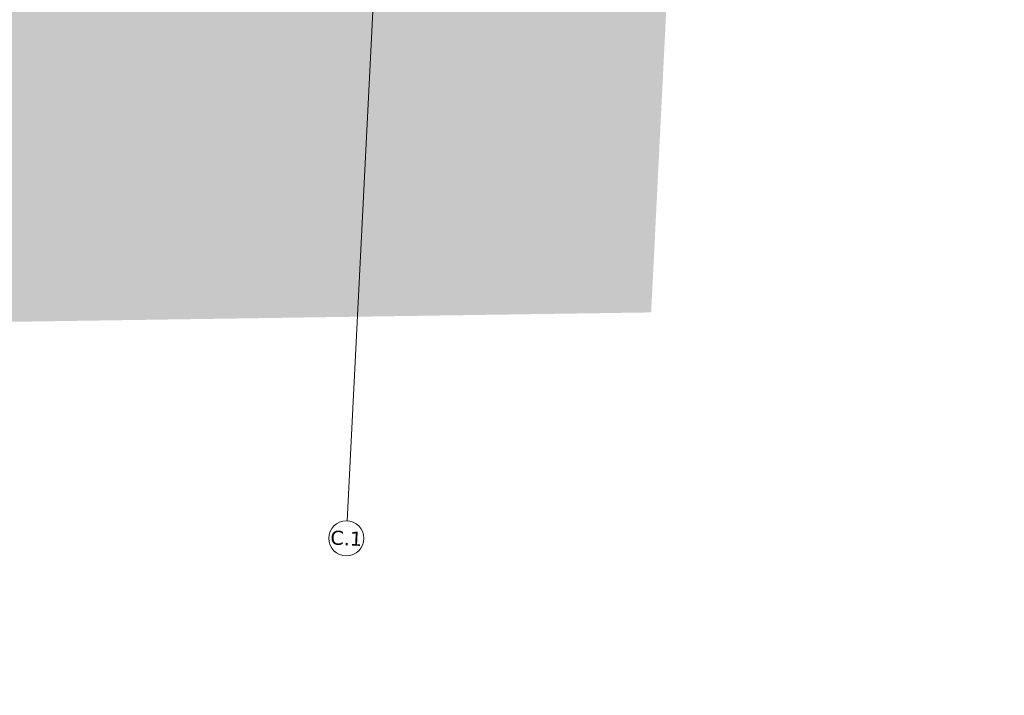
# Model space of a CAD drawing. Header units: millimetres. Extents: x 32690613 to 32694392, y 5343730 to 5344753.
# Tile 159 of 170: x 32692690 to 32692970, y 5343730 to 5343923. Entities that reach past the tile are written whole.
import ezdxf

# ---------------------------------------------------------------- set-up
doc = ezdxf.new("R2010")
doc.units = ezdxf.units.MM
doc.header["$LTSCALE"] = 0.01
doc.layers.get('DEFPOINTS').update_dxf_attribs({"color": 11, "lineweight": 18})
doc.layers.add('Veg-Wiese', color=7, linetype='Continuous', lineweight=5, true_color=0xd4ffa8)
doc.styles.add('Verdana', font='verdana.ttf')

# ---------------------------------------------------------------- blocks, each defined once
blk = doc.blocks.new('A$C78070446')
blk.add_line((4470080.73, 5342716.08), (4470043.07, 5342296.4))
blk.add_circle((4470042.63, 5342291.42), 5)
at = {"insert": (4470042.63, 5342291.42), "char_height": 4, "attachment_point": 5, "rotation": 354.86, "line_spacing_factor": 0.252012, "style": 'Verdana'}
blk.add_mtext('C.1', dxfattribs=at)

msp = doc.modelspace()

# ---------------------------------------------------------------- hatches: boundary and pattern name
at = {"layer": 'Veg-Wiese', "transparency": 33554687}
h = msp.add_hatch(color=256, dxfattribs=at)
h.paths.add_polyline_path([(32692558.18, 5343837.98), (32692558.11, 5343836.53), (32692558.03, 5343834.98), (32692869.65, 5343839.56), (32692872.24, 5343891.62), (32692872.24, 5343891.62), (32692879.83, 5344043.25), (32692945.93, 5344040.11), (32692953.28, 5344184.96), (32692970.31, 5344525.55), (32692967.25, 5344524.47), (32692950.28, 5344185.11), (32692943.08, 5344043.24), (32692876.98, 5344046.39), (32692869.41, 5343895.05), (32692869.41, 5343895.05), (32692866.8, 5343842.52)])
h.paths.add_polyline_path([(32692555.49, 5343836.5), (32692555.56, 5343837.94), (32692475, 5343836.76), (32692469.59, 5343736.84), (32692235.17, 5343733.42), (32692235.29, 5343730.42), (32692472.43, 5343733.88), (32692477.84, 5343833.8), (32692555.41, 5343834.94)])
h = msp.add_hatch(color=256, dxfattribs=at)
h.dxf.hatch_style = 1
h.paths.add_polyline_path([(32692861.59, 5343986.03), (32692858.1, 5343986.41), (32692839.34, 5343987.83), (32692796.7, 5343991.2), (32692794.31, 5343940.65), (32692673, 5343946.51), (32692672.86, 5343943.73), (32692563.88, 5343949.23), (32692558.18, 5343837.98), (32692857.6, 5343842.38), (32692858.12, 5343846.86), (32692860.62, 5343868.26), (32692860.95, 5343871.24), (32692861.27, 5343874.16), (32692862.3, 5343886), (32692862.56, 5343889.18), (32692862.87, 5343892.09), (32692863.12, 5343895.07), (32692863.31, 5343898.14), (32692864.66, 5343919.05), (32692865.24, 5343942.84), (32692860.03, 5343953.74)])
h = msp.add_hatch(color=256, dxfattribs=at)
h.dxf.hatch_style = 1
h.paths.add_polyline_path([(32692871.5, 5343936.79), (32692865.1, 5343937.09), (32692864.66, 5343919.05), (32692863.31, 5343898.14), (32692863.12, 5343895.07), (32692862.87, 5343892.09), (32692862.56, 5343889.18), (32692862.3, 5343886), (32692861.27, 5343874.16), (32692860.95, 5343871.24), (32692860.62, 5343868.26), (32692858.12, 5343846.86), (32692857.6, 5343842.38), (32692866.8, 5343842.52)])

# ---------------------------------------------------------------- block references
at = {"layer": 'DEFPOINTS', "transparency": 33554687, "rotation": 2.237485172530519}
msp.add_blockref('A$C78070446', (28434719.52, -168960.66), dxfattribs=at)

doc.saveas('drawing.dxf')
